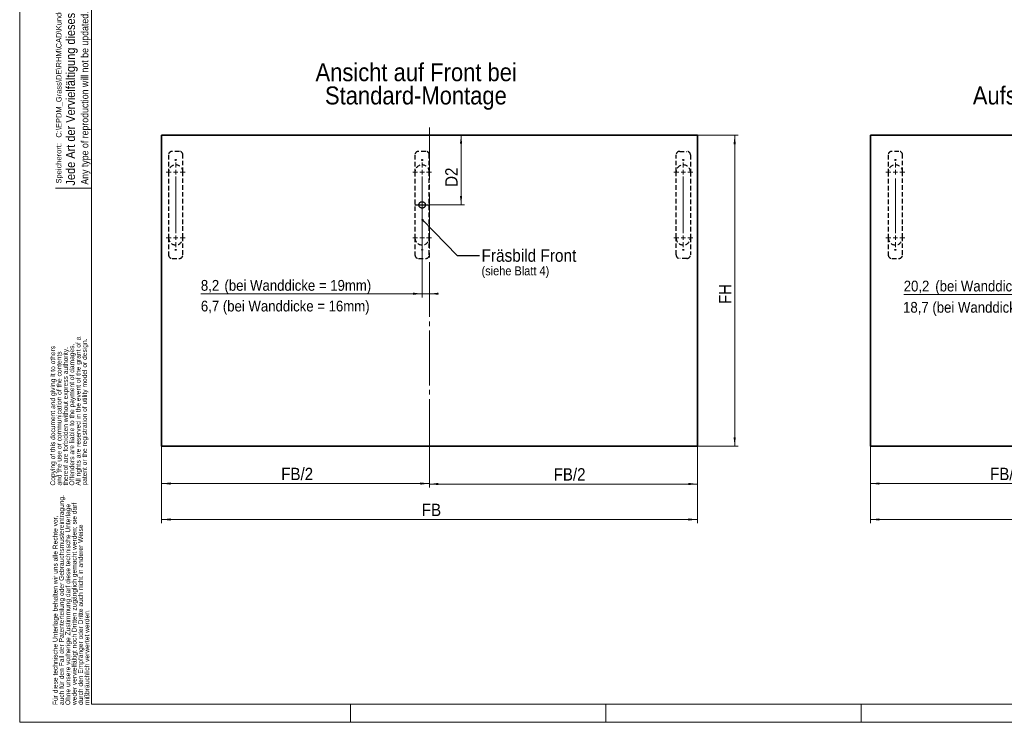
# Model space of a CAD drawing. Header units: millimetres. Extents: x 0 to 594, y 0 to 420.
# Tile 1 of 5: x 0 to 274, y 0 to 195. Entities that reach past the tile are written whole.
import ezdxf

# ---------------------------------------------------------------- set-up
doc = ezdxf.new("R2010")
doc.units = ezdxf.units.MM
for name, pattern in [('SLD-Durchgehend', [0]), ('SLD-Gestrichelt', [1.905, 1.27, -0.635]), ('SLD-Punktstrich', [19.05, 15.24, -1.27, 1.27, -1.27])]:
    doc.linetypes.add(name, pattern=pattern)
doc.styles.add('SLDTEXTSTYLE0', font='GOTHIC.TTF', dxfattribs={"width": 0.913})
doc.styles.get("Standard").update_dxf_attribs({"font": 'GOTHIC.TTF'})
doc.dimstyles.new('SLDDIMSTYLE0', dxfattribs={"dimtxt": 3.439583, "dimasz": 2.5, "dimexe": 0, "dimexo": 0.0625, "dimgap": 0.859896, "dimtad": 1, "dimlfac": 4, "dimrnd": 1e-09, "dimzin": 12, "dimdsep": 46, "dimtxsty": 'SLDTEXTSTYLE0', "dimsah": 1, "dimcen": 0.09, "dimadec": 0, "dimazin": 3, "dimtfac": 1, "dimtofl": 0, "dimtmove": 0, "dimatfit": 3, "dimfxl": 1, "dimfrac": 2, "dimtolj": 1, "dimtzin": 12, "dimarcsym": 0})
doc.dimstyles.new('SLDDIMSTYLE1', dxfattribs={"dimtxt": 3.439583, "dimasz": 2.5, "dimexe": 0, "dimexo": 0.0625, "dimgap": 0.859896, "dimtad": 1, "dimdec": 6, "dimlfac": 4, "dimrnd": 1e-09, "dimzin": 12, "dimdsep": 46, "dimtxsty": 'SLDTEXTSTYLE0', "dimsah": 1, "dimcen": 0.09, "dimadec": 0, "dimazin": 3, "dimtfac": 1, "dimtofl": 0, "dimtmove": 0, "dimatfit": 3, "dimfxl": 1, "dimfrac": 2, "dimtolj": 1, "dimtzin": 12, "dimarcsym": 0})
doc.dimstyles.new('SLDDIMSTYLE3', dxfattribs={"dimtxt": 0.18, "dimasz": 0.62, "dimexe": 0, "dimexo": 0.0625, "dimgap": 0, "dimtad": 0, "dimtih": 1, "dimtoh": 1, "dimdec": 0, "dimrnd": 1e-09, "dimzin": 0, "dimdsep": 46, "dimtxsty": 'STANDARD', "dimblk1": 'DOT', "dimblk2": 'DOT', "dimsah": 1, "dimcen": 0.09, "dimadec": 0, "dimazin": 0, "dimtfac": 0.62, "dimtdec": 0, "dimtofl": 0, "dimtmove": 0, "dimatfit": 3, "dimldrblk": 'DOT', "dimfxl": 1, "dimfrac": 2, "dimtolj": 1, "dimtzin": 0, "dimarcsym": 0})
doc.dimstyles.new('SLDDIMSTYLE5', dxfattribs={"dimtxt": 3, "dimasz": 2.5, "dimexe": 0, "dimexo": 0.0625, "dimgap": 0.75, "dimtad": 1, "dimdec": 1, "dimlfac": 4, "dimrnd": 1e-09, "dimzin": 12, "dimdsep": 46, "dimtxsty": 'SLDTEXTSTYLE0', "dimsah": 1, "dimcen": 0.09, "dimadec": 0, "dimazin": 3, "dimtfac": 1, "dimtmove": 0, "dimatfit": 0, "dimfxl": 1, "dimfrac": 2, "dimtolj": 1, "dimtzin": 12, "dimarcsym": 0})

# ---------------------------------------------------------------- blocks, each defined once
blk = doc.blocks.new('SW_NOTE_0_7')
at = {"color": 0, "linetype": 'Continuous', "lineweight": 0, "char_height": 1.3229, "attachment_point": 1, "rotation": 90, "style": 'SLDTEXTSTYLE0'}
for s, insert in [('All rights are reserved in the event of the grant of a', (5.37, 0)), ('patent or the registration of utility model or design.', (7.13, 0)), ('Copying of this document and giving it to others', (-1.69, 0)), ('and the use or communication of the contents ', (0.07, 0)), ('thereof are forbidden without express authority. ', (1.84, 0)), ('Offenders are liable to the payment of damages. ', (3.6, 0))]:
    blk.add_mtext(s, dxfattribs=dict(at, insert=insert))
blk = doc.blocks.new('SW_NOTE_0_8')
at = {"color": 0, "linetype": 'Continuous', "lineweight": 0, "char_height": 1.3229, "attachment_point": 1, "rotation": 90, "style": 'SLDTEXTSTYLE0'}
for s, insert in [('auch für den Fall der Patenterteilung oder Gebrauchsmustereintragung. ', (0.07, 0)), ('weder vervielfältigt noch Dritten zugänglich gemacht werden; sie darf', (3.6, 0)), ('Ohne unsere vorherige Zustimmung darf diese technische Unterlage ', (1.84, 0)), ('Für diese technische Unterlage behalten wir uns alle Rechte vor, ', (-1.69, 0)), ('durch den Empfänger oder Dritte auch nicht in anderer Weise', (5.37, 0)), ('mißbräuchlich verwertet werden.', (7.13, 0))]:
    blk.add_mtext(s, dxfattribs=dict(at, insert=insert))
blk = doc.blocks.new('_D_18')
at = {"color": 150, "linetype": 'SLD-Durchgehend', "lineweight": 0}
for p, q in [((122.75, 143.89), (122.75, 163.4)), ((111.93, 143.89), (123.75, 143.89))]:
    blk.add_line(p, q, dxfattribs=at)
at = {"color": 150, "linetype": 'SLD-Durchgehend', "lineweight": 18}
for points in [[(122.75, 163.4), (122.44, 160.9), (123.06, 160.9)], [(122.75, 143.89), (123.06, 146.39), (122.44, 146.39)]]:
    blk.add_solid(points, dxfattribs=at)
at = {"color": 150, "linetype": 'SLD-Durchgehend', "lineweight": 18, "insert": (118.35, 148.9), "char_height": 3.44, "attachment_point": 1, "rotation": 90, "style": 'SLDTEXTSTYLE0'}
blk.add_mtext('D2', dxfattribs=at)
blk = doc.blocks.new('_D_19')
at = {"color": 150, "linetype": 'SLD-Durchgehend', "lineweight": 0}
for p, q in [((39.47, 76.77), (39.47, 55.4)), ((188.47, 76.77), (188.47, 55.4)), ((39.47, 56.4), (188.47, 56.4))]:
    blk.add_line(p, q, dxfattribs=at)
at = {"color": 150, "linetype": 'SLD-Durchgehend', "lineweight": 18}
for points in [[(39.47, 56.4), (41.97, 56.09), (41.97, 56.71)], [(188.47, 56.4), (185.97, 56.71), (185.97, 56.09)]]:
    blk.add_solid(points, dxfattribs=at)
at = {"color": 150, "linetype": 'SLD-Durchgehend', "lineweight": 18, "insert": (111.84, 60.79), "char_height": 3.44, "attachment_point": 1, "style": 'SLDTEXTSTYLE0'}
blk.add_mtext('FB', dxfattribs=at)
blk = doc.blocks.new('_D_20')
at = {"color": 150, "linetype": 'SLD-Durchgehend', "lineweight": 0}
for p, q in [((188.48, 163.27), (199.85, 163.27)), ((198.85, 76.77), (198.85, 163.27)), ((188.48, 76.77), (199.85, 76.77))]:
    blk.add_line(p, q, dxfattribs=at)
at = {"color": 150, "linetype": 'SLD-Durchgehend', "lineweight": 18}
for points in [[(198.85, 163.27), (198.54, 160.77), (199.16, 160.77)], [(198.85, 76.77), (199.16, 79.27), (198.54, 79.27)]]:
    blk.add_solid(points, dxfattribs=at)
at = {"color": 150, "linetype": 'SLD-Durchgehend', "lineweight": 18, "insert": (194.46, 116.31), "char_height": 3.44, "attachment_point": 1, "rotation": 90, "style": 'SLDTEXTSTYLE0'}
blk.add_mtext('FH', dxfattribs=at)
blk = doc.blocks.new('_D_21')
at = {"color": 150, "linetype": 'SLD-Durchgehend', "lineweight": 0}
for p, q in [((188.47, 76.77), (188.47, 65.27)), ((113.97, 74.65), (113.97, 65.27)), ((113.97, 66.27), (188.47, 66.27))]:
    blk.add_line(p, q, dxfattribs=at)
at = {"color": 150, "linetype": 'SLD-Durchgehend', "lineweight": 18}
for points in [[(113.97, 66.27), (116.47, 65.96), (116.47, 66.58)], [(188.47, 66.27), (185.97, 66.58), (185.97, 65.96)]]:
    blk.add_solid(points, dxfattribs=at)
at = {"color": 150, "linetype": 'SLD-Durchgehend', "lineweight": 18, "insert": (148.5, 70.67), "char_height": 3.44, "attachment_point": 1, "style": 'SLDTEXTSTYLE0'}
blk.add_mtext('FB/2', dxfattribs=at)
blk = doc.blocks.new('_D_22')
at = {"color": 150, "linetype": 'SLD-Durchgehend', "lineweight": 0}
for p, q in [((39.47, 76.77), (39.47, 65.4)), ((113.97, 74.65), (113.97, 65.4)), ((39.47, 66.4), (113.97, 66.4))]:
    blk.add_line(p, q, dxfattribs=at)
at = {"color": 150, "linetype": 'SLD-Durchgehend', "lineweight": 18}
for points in [[(39.47, 66.4), (41.97, 66.09), (41.97, 66.71)], [(113.97, 66.4), (111.47, 66.71), (111.47, 66.09)]]:
    blk.add_solid(points, dxfattribs=at)
at = {"color": 150, "linetype": 'SLD-Durchgehend', "lineweight": 18, "insert": (72.74, 70.79), "char_height": 3.44, "attachment_point": 1, "style": 'SLDTEXTSTYLE0'}
blk.add_mtext('FB/2', dxfattribs=at)
blk = doc.blocks.new('_D_23')
at = {"color": 150, "linetype": 'SLD-Durchgehend', "lineweight": 0}
for p, q in [((111.92, 137.39), (111.92, 118.18)), ((111.92, 119.18), (50.39, 119.18)), ((111.92, 119.18), (113.97, 119.18)), ((113.97, 119.18), (116.47, 119.18))]:
    blk.add_line(p, q, dxfattribs=at)
at = {"color": 150, "linetype": 'SLD-Durchgehend', "lineweight": 18}
for points in [[(111.92, 119.18), (109.42, 119.49), (109.42, 118.87)], [(113.97, 119.18), (116.47, 118.87), (116.47, 119.49)]]:
    blk.add_solid(points, dxfattribs=at)
at = {"color": 150, "linetype": 'SLD-Durchgehend', "lineweight": 18, "char_height": 3, "attachment_point": 1, "style": 'SLDTEXTSTYLE0'}
for s, insert in [(' (bei Wanddicke = 19mm)', (55.93, 123.01)), ('8,2', (50.39, 123.01))]:
    blk.add_mtext(s, dxfattribs=dict(at, insert=insert))
blk = doc.blocks.new('SW_NOTE_0_13')
at = {"color": 0, "linetype": 'Continuous', "lineweight": 0, "char_height": 5, "attachment_point": 2, "style": 'SLDTEXTSTYLE0'}
for s, insert in [('Ansicht auf Front bei ', (33.52, 6.39)), ('Standard-Montage', (33.44, -0.08))]:
    blk.add_mtext(s, dxfattribs=dict(at, insert=insert))
blk = doc.blocks.new('SW_NOTE_0_14')
at = {"color": 0, "linetype": 'Continuous', "lineweight": 0, "attachment_point": 1, "style": 'SLDTEXTSTYLE0'}
for s, insert, char_height in [('Fräsbild Front', (0.55, 1.75), 3.5), ('(siehe Blatt 4)', (0.55, -3.02), 2.5)]:
    blk.add_mtext(s, dxfattribs=dict(at, insert=insert, char_height=char_height))
blk = doc.blocks.new('_Dot')
at = {"color": 0, "linetype": 'ByBlock', "lineweight": -2}
blk.add_line((-0.5, 0), (-1, 0), dxfattribs=at)
at = {"color": 0, "linetype": 'ByBlock', "const_width": 0.5}
blk.add_lwpolyline([(-0.25, 0, 1), (0.25, 0, 1)], format="xyb", close=True, dxfattribs=at)
blk = doc.blocks.new('SW_CENTERMARKSYMBOL_0')
at = {"color": 0, "linetype": 'SLD-Durchgehend', "lineweight": 18}
for p, q in [((-1.25, 0), (-2.625, 0)), ((0, 0), (-0.625, 0)), ((0, 1.25), (0, 2.625)), ((0, 0), (0, 0.625)), ((0, 0), (0, -0.625)), ((0, 0), (0.625, 0)), ((1.25, 0), (2.625, 0)), ((0, -17), (0, -1.25)), ((-1.25, -18.25), (-2.625, -18.25)), ((0, -18.25), (-0.625, -18.25)), ((0, -18.25), (0, -17.625)), ((0, -18.25), (0, -18.875)), ((0, -18.25), (0.625, -18.25)), ((1.25, -18.25), (2.625, -18.25)), ((0, -19.5), (0, -20.875))]:
    blk.add_line(p, q, dxfattribs=at)
blk = doc.blocks.new('SW_CENTERMARKSYMBOL_1')
at = {"color": 0, "linetype": 'SLD-Durchgehend', "lineweight": 18}
for p, q in [((-1.25, 0), (-2.625, 0)), ((0, 0), (-0.625, 0)), ((0, 1.25), (0, 2.625)), ((0, 0), (0, 0.625)), ((0, 0), (0, -0.625)), ((0, 0), (0.625, 0)), ((1.25, 0), (2.625, 0)), ((0, -17), (0, -1.25)), ((-1.25, -18.25), (-2.625, -18.25)), ((0, -18.25), (-0.625, -18.25)), ((0, -18.25), (0, -17.625)), ((0, -18.25), (0, -18.875)), ((0, -18.25), (0.625, -18.25)), ((1.25, -18.25), (2.625, -18.25)), ((0, -19.5), (0, -20.875))]:
    blk.add_line(p, q, dxfattribs=at)
blk = doc.blocks.new('SW_CENTERMARKSYMBOL_2')
at = {"color": 0, "linetype": 'SLD-Durchgehend', "lineweight": 18}
for p, q in [((-1.25, 0), (-2.625, 0)), ((0, 0), (-0.625, 0)), ((0, 1.25), (0, 2.625)), ((0, 0), (0, 0.625)), ((0, 0), (0, -0.625)), ((0, 0), (0.625, 0)), ((1.25, 0), (2.625, 0)), ((0, -17), (0, -1.25)), ((-1.25, -18.25), (-2.625, -18.25)), ((0, -18.25), (-0.625, -18.25)), ((0, -18.25), (0, -17.625)), ((0, -18.25), (0, -18.875)), ((0, -18.25), (0.625, -18.25)), ((1.25, -18.25), (2.625, -18.25)), ((0, -19.5), (0, -20.875))]:
    blk.add_line(p, q, dxfattribs=at)
blk = doc.blocks.new('_D_25')
at = {"color": 150, "linetype": 'SLD-Durchgehend', "lineweight": 0}
for p, q in [((236.62, 76.77), (236.62, 55.4)), ((385.62, 76.77), (385.62, 55.4)), ((236.62, 56.4), (385.62, 56.4))]:
    blk.add_line(p, q, dxfattribs=at)
at = {"color": 150, "linetype": 'SLD-Durchgehend', "lineweight": 18}
for points in [[(236.62, 56.4), (239.12, 56.09), (239.12, 56.71)], [(385.62, 56.4), (383.12, 56.71), (383.12, 56.09)]]:
    blk.add_solid(points, dxfattribs=at)
at = {"color": 150, "linetype": 'SLD-Durchgehend', "lineweight": 18, "insert": (308.99, 60.79), "char_height": 3.44, "attachment_point": 1, "style": 'SLDTEXTSTYLE0'}
blk.add_mtext('FB', dxfattribs=at)
blk = doc.blocks.new('_D_28')
at = {"color": 150, "linetype": 'SLD-Durchgehend', "lineweight": 0}
for p, q in [((236.62, 76.77), (236.62, 65.4)), ((311.12, 74.65), (311.12, 65.4)), ((236.62, 66.4), (311.12, 66.4))]:
    blk.add_line(p, q, dxfattribs=at)
at = {"color": 150, "linetype": 'SLD-Durchgehend', "lineweight": 18}
for points in [[(236.62, 66.4), (239.12, 66.09), (239.12, 66.71)], [(311.12, 66.4), (308.62, 66.71), (308.62, 66.09)]]:
    blk.add_solid(points, dxfattribs=at)
at = {"color": 150, "linetype": 'SLD-Durchgehend', "lineweight": 18, "insert": (269.88, 70.79), "char_height": 3.44, "attachment_point": 1, "style": 'SLDTEXTSTYLE0'}
blk.add_mtext('FB/2', dxfattribs=at)
blk = doc.blocks.new('_D_29')
at = {"color": 150, "linetype": 'SLD-Durchgehend', "lineweight": 0}
for p, q in [((306.07, 137.39), (306.07, 117.99)), ((306.07, 118.99), (245.86, 118.99)), ((306.07, 118.99), (311.12, 118.99)), ((311.12, 118.99), (313.62, 118.99))]:
    blk.add_line(p, q, dxfattribs=at)
at = {"color": 150, "linetype": 'SLD-Durchgehend', "lineweight": 18}
for points in [[(306.07, 118.99), (303.57, 119.3), (303.57, 118.68)], [(311.12, 118.99), (313.62, 118.68), (313.62, 119.3)]]:
    blk.add_solid(points, dxfattribs=at)
at = {"color": 150, "linetype": 'SLD-Durchgehend', "lineweight": 18, "char_height": 3, "attachment_point": 1, "style": 'SLDTEXTSTYLE0'}
for s, insert in [('20,2', (245.86, 122.82)), (' (bei Wanddicke = 19mm)', (253.62, 122.82))]:
    blk.add_mtext(s, dxfattribs=dict(at, insert=insert))
blk = doc.blocks.new('SW_NOTE_0_15')
at = {"color": 0, "linetype": 'Continuous', "lineweight": 0, "char_height": 5, "attachment_point": 2, "style": 'SLDTEXTSTYLE0'}
for s, insert in [('Ansicht auf Front bei ', (33.52, 6.39)), ('Aufschraub-Adapter - Montage', (32.92, -0.08))]:
    blk.add_mtext(s, dxfattribs=dict(at, insert=insert))
blk = doc.blocks.new('SW_CENTERMARKSYMBOL_5')
at = {"color": 0, "linetype": 'SLD-Durchgehend', "lineweight": 18}
for p, q in [((-1.25, 0), (-2.625, 0)), ((0, 0), (-0.625, 0)), ((0, 1.25), (0, 2.625)), ((0, 0), (0, 0.625)), ((0, 0), (0, -0.625)), ((0, 0), (0.625, 0)), ((1.25, 0), (2.625, 0)), ((-1.25, -18.25), (-2.625, -18.25)), ((0, -18.25), (-0.625, -18.25)), ((0, -18.25), (0, -17.625)), ((0, -18.25), (0, -18.875)), ((0, -18.25), (0.625, -18.25)), ((1.25, -18.25), (2.625, -18.25)), ((0, -19.5), (0, -20.875))]:
    blk.add_line(p, q, dxfattribs=at)
at = {"color": 0, "linetype": 'SLD-Punktstrich', "lineweight": 18}
blk.add_line((0, -17), (0, -1.25), dxfattribs=at)

msp = doc.modelspace()

# ---------------------------------------------------------------- linework, layer by layer
at = {"color": 7, "linetype": 'SLD-Durchgehend', "lineweight": 18}
for p, q in [((0.00002017, -0.00007358), (0.00002017, 419.99992642)), ((20.00002017, 4.99992642), (20.00002017, 414.99992642)), ((10.00002017, 148.49992642), (20.00002017, 148.49992642)), ((20.00002017, 4.99992642), (589.00002017, 4.99992642)), ((92.00002017, 4.99992642), (92.00002017, -0.00007358)), ((163.00002017, 4.99992642), (163.00002017, -0.00007358)), ((234.00002017, 4.99992642), (234.00002017, -0.00007358)), ((594.00002017, -0.00007358), (0.00002017, -0.00007358))]:
    msp.add_line(p, q, dxfattribs=at)
at = {"color": 150, "linetype": 'SLD-Punktstrich', "lineweight": 18}
msp.add_line((113.97412418, 74.64874984), (113.97412418, 165.39874984), dxfattribs=at)
at = {"color": 7, "linetype": 'SLD-Durchgehend', "lineweight": 35}
for p, q in [((39.47412418, 163.27374984), (188.47412418, 163.27374984)), ((39.47412418, 76.77374984), (39.47412418, 163.27374984)), ((188.47412418, 163.27374984), (188.47412418, 76.77374984)), ((236.61808427, 163.27374984), (385.61808427, 163.27374984)), ((236.61808427, 76.77374984), (236.61808427, 163.27374984)), ((188.47412418, 76.77374984), (39.47412418, 76.77374984)), ((385.61808427, 76.77374984), (236.61808427, 76.77374984))]:
    msp.add_line(p, q, dxfattribs=at)
at = {"color": 7, "linetype": 'SLD-Gestrichelt', "lineweight": 25}
for p, q in [((41.39912418, 157.77374984), (41.39912418, 153.01124984)), ((44.39912418, 158.77374984), (42.39912418, 158.77374984)), ((45.39912418, 153.01124984), (45.39912418, 157.77374984)), ((109.92412418, 157.77374984), (109.92412418, 153.01124984)), ((112.92412418, 158.77374984), (110.92412418, 158.77374984)), ((113.92412418, 153.01124984), (113.92412418, 157.77374984)), ((182.54912418, 153.01124984), (182.54912418, 157.77374984)), ((183.54912418, 158.77374984), (185.54912418, 158.77374984)), ((186.54912418, 157.77374984), (186.54912418, 153.01124984)), ((241.54308427, 157.77374984), (241.54308427, 153.01124984)), ((244.54308427, 158.77374984), (242.54308427, 158.77374984)), ((245.54308427, 153.01124984), (245.54308427, 157.77374984)), ((41.39912418, 153.01124984), (41.39912418, 134.76124984)), ((45.39912418, 134.76124984), (45.39912418, 153.01124984)), ((109.92412418, 153.01124984), (109.92412418, 134.76124984)), ((113.92412418, 134.76124984), (113.92412418, 153.01124984)), ((182.54912418, 134.76124984), (182.54912418, 153.01124984)), ((186.54912418, 153.01124984), (186.54912418, 134.76124984)), ((241.54308427, 153.01124984), (241.54308427, 134.76124984)), ((245.54308427, 134.76124984), (245.54308427, 153.01124984)), ((41.39912418, 134.76124984), (41.39912418, 129.99874984)), ((45.39912418, 129.99874984), (45.39912418, 134.76124984)), ((109.92412418, 134.76124984), (109.92412418, 129.99874984)), ((113.92412418, 129.99874984), (113.92412418, 134.76124984)), ((182.54912418, 129.99874984), (182.54912418, 134.76124984)), ((186.54912418, 134.76124984), (186.54912418, 129.99874984)), ((241.54308427, 134.76124984), (241.54308427, 129.99874984)), ((245.54308427, 129.99874984), (245.54308427, 134.76124984)), ((42.39912418, 128.99874984), (44.39912418, 128.99874984)), ((110.92412418, 128.99874984), (112.92412418, 128.99874984)), ((185.54912418, 128.99874984), (183.54912418, 128.99874984)), ((242.54308427, 128.99874984), (244.54308427, 128.99874984))]:
    msp.add_line(p, q, dxfattribs=at)
at = {"color": 150, "linetype": 'SLD-Punktstrich', "lineweight": 25}
msp.add_line((109.92412418, 143.88624984), (113.92412418, 143.88624984), dxfattribs=at)
at = {"color": 7, "linetype": 'SLD-Gestrichelt', "lineweight": 25}
for centre in [(43.39912418, 156.38624984), (111.92412418, 156.38624984), (184.54912418, 156.38624984), (243.54308427, 156.38624984), (43.39912418, 131.38624984), (111.92412418, 131.38624984), (184.54912418, 131.38624984), (243.54308427, 131.38624984)]:
    msp.add_circle(centre, 0.125, dxfattribs=at)
at = {"color": 150, "linetype": 'SLD-Punktstrich', "lineweight": 25}
msp.add_circle((111.92412418, 143.88624984), 0.88998854, dxfattribs=at)
at = {"color": 7, "linetype": 'SLD-Gestrichelt', "lineweight": 25}
for centre, radius, start, end in [((42.39912418, 157.77374984), 1, 90, 180), ((44.39912418, 157.77374984), 1, 0, 90), ((110.92412418, 157.77374984), 1, 90, 180), ((112.92412418, 157.77374984), 1, 0, 90), ((183.54912418, 157.77374984), 1, 90, 180), ((185.54912418, 157.77374984), 1, 0, 90), ((242.54308427, 157.77374984), 1, 90, 180), ((244.54308427, 157.77374984), 1, 0, 90), ((43.39912418, 153.01124984), 2, 0, 180), ((111.92412418, 153.01124984), 2, 0, 180), ((184.54912418, 153.01124984), 2, 0, 180), ((243.54308427, 153.01124984), 2, 0, 180), ((43.39912418, 134.76124984), 2, 180, 0), ((111.92412418, 134.76124984), 2, 180, 0), ((184.54912418, 134.76124984), 2, 180, 0), ((243.54308427, 134.76124984), 2, 180, 0), ((42.39912418, 129.99874984), 1, 180, 270), ((44.39912418, 129.99874984), 1, 270, 0), ((110.92412418, 129.99874984), 1, 180, 270), ((112.92412418, 129.99874984), 1, 270, 0), ((183.54912418, 129.99874984), 1, 180, 270), ((185.54912418, 129.99874984), 1, 270, 0), ((242.54308427, 129.99874984), 1, 180, 270), ((244.54308427, 129.99874984), 1, 270, 0)]:
    msp.add_arc(centre, radius, start, end, dxfattribs=at)

# ---------------------------------------------------------------- block references
at = {"color": 7, "linetype": 'Continuous', "lineweight": 0}
for name, p in [('SW_NOTE_0_13', (76.75238228, 176.90392238)), ('SW_NOTE_0_15', (273.89634237, 176.90392238)), ('SW_NOTE_0_7', (10.22859569, 65.83865505)), ('SW_NOTE_0_8', (10.89194802, 4.80450933))]:
    msp.add_blockref(name, p, dxfattribs=at)
at = {"color": 150, "linetype": 'SLD-Durchgehend', "lineweight": 18}
for name, p in [('SW_CENTERMARKSYMBOL_2', (43.39912418, 153.01124984)), ('SW_CENTERMARKSYMBOL_0', (111.92412418, 153.01124984)), ('SW_CENTERMARKSYMBOL_1', (184.54912418, 153.01124984))]:
    msp.add_blockref(name, p, dxfattribs=at)
at = {"color": 150, "linetype": 'Continuous', "lineweight": 0}
for name, p in [('SW_CENTERMARKSYMBOL_5', (243.54308427, 153.01124984)), ('SW_NOTE_0_14', (127.89687195, 129.82380249))]:
    msp.add_blockref(name, p, dxfattribs=at)

# ---------------------------------------------------------------- texts
at = {"color": 7, "linetype": 'Continuous', "lineweight": 0, "attachment_point": 1, "rotation": 90, "style": 'SLDTEXTSTYLE0'}
for s, insert, char_height in [('Jede Art der Vervielfältigung dieses Dokuments wird vom Änderungsdienst nicht erfasst.', (12.87631435, 149.26752914), 2.5), ('C:\\\\EPDM_Grass\\\\DE\\\\RHM\\\\CAD\\\\Kundendaten\\\\Klappen\\\\Kinvaro\\\\Kundenzeichnungen\\\\Grass\\\\Drehklappenbeschlag\\\\T-SLIM\\\\138395', (10.12455696, 162.58493331), 1.5), ('Any type of reproduction will not be updated.', (17.09217417, 149.50841653), 2), ('Speicherort:', (10.10410793, 149.83128929), 1.5)]:
    msp.add_mtext(s, dxfattribs=dict(at, insert=insert, char_height=char_height))
at = {"color": 150, "linetype": 'Continuous', "lineweight": 0, "char_height": 3, "attachment_point": 1, "style": 'SLDTEXTSTYLE0'}
for s, insert in [('6,7 (bei Wanddicke = 16mm)', (50.38820659, 117.25251384)), ('18,7 (bei Wanddicke = 16mm)', (245.68331623, 116.90478749))]:
    msp.add_mtext(s, dxfattribs=dict(at, insert=insert))

# ---------------------------------------------------------------- dimensions: what is measured, and where the dimension line sits
at = {"color": 150, "linetype": 'SLD-Durchgehend', "lineweight": 18}
for base, p1, p2, picture, middle in [((122.746736, 163.39874984), (111.92412418, 143.88624984), (188.59912418, 163.39874984), '_D_18', (122.746736, 151.87594845)), ((198.84912418, 163.27374984), (188.47412418, 76.77374984), (188.47412418, 163.27374984), '_D_20', (198.84912418, 118.99317914))]:
    dim = msp.add_linear_dim(base=base, p1=p1, p2=p2, angle=90, dimstyle='SLDDIMSTYLE0', dxfattribs=at)
    dim.commit()
    dim.dimension.update_dxf_attribs({"geometry": picture, "text_midpoint": middle, "dimtype": 160})
for base, p1, p2, picture, middle in [((113.97412418, 119.17808492), (111.92412418, 137.38624984), (113.97412418, 74.64874984), '_D_23', (78.34028904, 119.17808492)), ((311.11808427, 118.99020062), (306.06808427, 137.38624984), (311.11808427, 74.64874984), '_D_29', (274.91910069, 118.99020062))]:
    dim = msp.add_linear_dim(base=base, p1=p1, p2=p2, text='<> (bei Wanddicke = 19mm)', dimstyle='SLDDIMSTYLE5', dxfattribs=at)
    dim.commit()
    dim.dimension.update_dxf_attribs({"geometry": picture, "text_midpoint": middle, "dimtype": 160})
for base, p1, p2, dimstyle, picture, middle in [((188.47412418, 56.39874984), (39.47412418, 76.77374984), (188.47412418, 76.77374984), 'SLDDIMSTYLE0', '_D_19', (114.27026691, 56.39874984)), ((113.97412418, 66.39874984), (39.47412418, 76.77374984), (113.97412418, 74.64874984), 'SLDDIMSTYLE1', '_D_22', (77.44108977, 66.39874984)), ((188.47412418, 66.27374984), (113.97412418, 74.64874984), (188.47412418, 76.77374984), 'SLDDIMSTYLE1', '_D_21', (153.19744412, 66.27374984)), ((385.61808427, 56.39874984), (236.61808427, 76.77374984), (385.61808427, 76.77374984), 'SLDDIMSTYLE0', '_D_25', (311.414227, 56.39874984)), ((311.11808427, 66.39874984), (236.61808427, 76.77374984), (311.11808427, 74.64874984), 'SLDDIMSTYLE1', '_D_28', (274.58504986, 66.39874984))]:
    dim = msp.add_linear_dim(base=base, p1=p1, p2=p2, dimstyle=dimstyle, dxfattribs=at)
    dim.commit()
    dim.dimension.update_dxf_attribs({"geometry": picture, "text_midpoint": middle, "dimtype": 160})

# ---------------------------------------------------------------- leaders
at = {"color": 150, "linetype": 'Continuous', "lineweight": 0}
msp.add_leader([(112.02394389, 139.71569901), (121.64687195, 129.82380249), (127.89687195, 129.82380249)], dimstyle='SLDDIMSTYLE3', dxfattribs=at)

doc.saveas('drawing.dxf')
